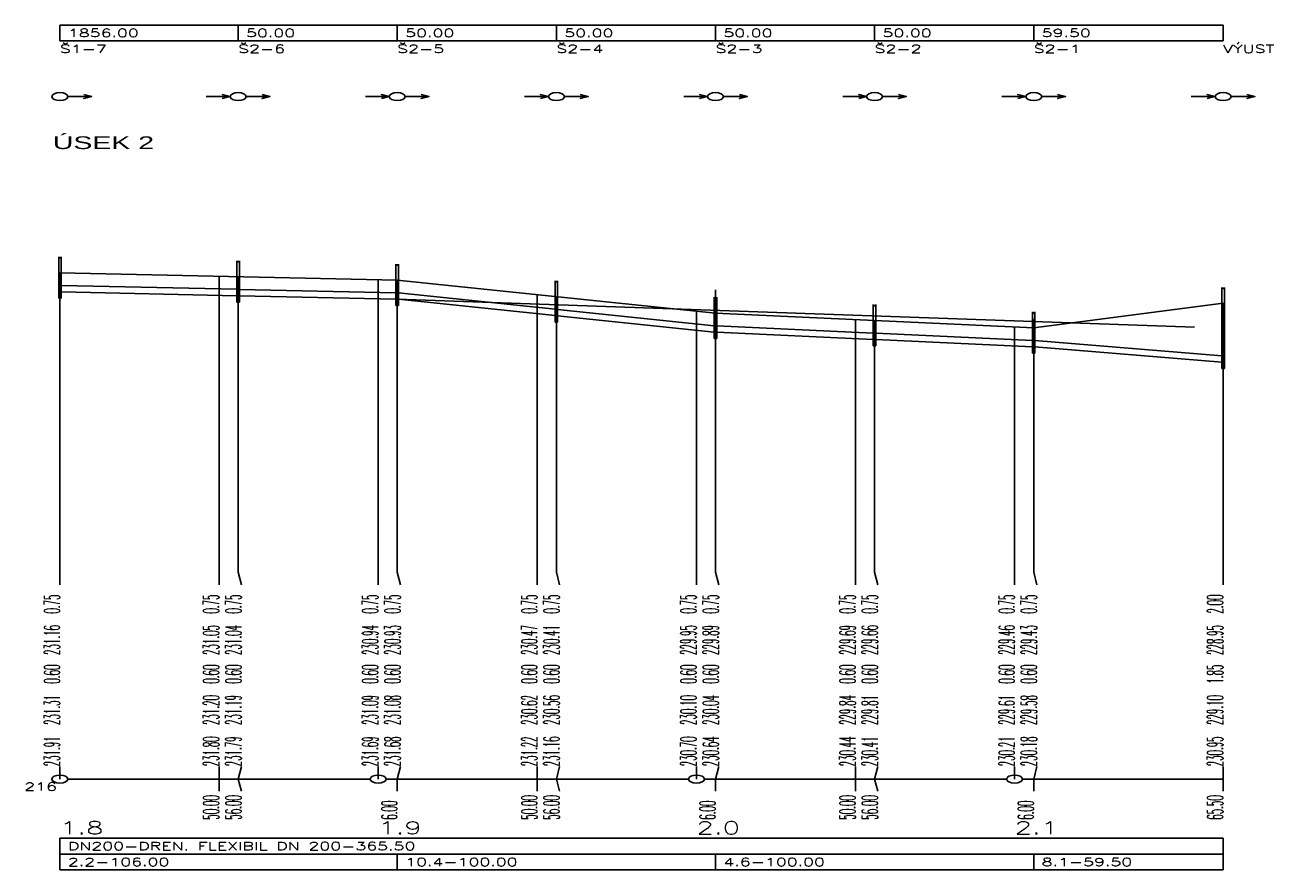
# Model space of a CAD drawing. Header units: metres. Extents: x -642454 to -638417, y -1063890 to -1061935.
# Tile 5 of 11: x -641658 to -641265, y -1062201 to -1061935. Entities that reach past the tile are written whole.
import ezdxf

# ---------------------------------------------------------------- set-up
doc = ezdxf.new("R2010")
doc.units = ezdxf.units.M
for name, color, linetype in [('KOTY', 7, 'Continuous'), ('KOTY_L', 7, 'Continuous'), ('KOTY_N', 7, 'Continuous'), ('KOTY_S', 7, 'Continuous'), ('NADPIS_1', 7, 'Continuous'), ('objekty na TV-šachta', 7, 'Continuous'), ('POTRUBI', 1, 'Continuous'), ('ROVINA_100', 7, 'Continuous'), ('ROVINA_K', 7, 'Continuous'), ('ROVINA_L', 1, 'Continuous'), ('ROVINA_O', 1, 'Continuous'), ('SACHTY_N', 7, 'Continuous'), ('SACHTY_R', 1, 'Continuous'), ('SACHTY_SPK', 7, 'Continuous'), ('SACHTY_SPS', 7, 'Continuous'), ('TABULKY_L', 7, 'Continuous'), ('TABULKY_T', 7, 'Continuous'), ('TEREN_L', 3, 'Continuous')]:
    doc.layers.add(name, color=color, linetype=linetype)
doc.styles.add('Legend', font='arial.ttf', dxfattribs={"width": 0.8})
doc.styles.add('STYL_PP', font='ROMANS.SHX')

# ---------------------------------------------------------------- blocks, each defined once
blk = doc.blocks.new('úsek 2')
at = {"layer": 'KOTY_L'}
for p, q in [((0, 65), (0, 159.1)), ((25, 65), (25, 158.02)), ((28, 65), (28, 157.88)), ((50, 65), (50, 156.93)), ((53, 65), (53, 156.8)), ((75, 65), (75, 152.22)), ((78, 65), (78, 151.6)), ((182.75, 65), (182.75, 149.5)), ((100, 65), (100, 147.02)), ((103, 65), (103, 146.4)), ((125, 65), (125, 144.38)), ((128, 65), (128, 144.1)), ((150, 65), (150, 142.08)), ((153, 65), (153, 141.8)), ((0, 61), (0, 65)), ((25, 61), (25, 65)), ((28.5, 61), (28, 65)), ((50, 61), (50, 65)), ((53.5, 61), (53, 65)), ((75, 61), (75, 65)), ((78.5, 61), (78, 65)), ((100, 61), (100, 65)), ((103.5, 61), (103, 65)), ((125, 61), (125, 65)), ((128.5, 61), (128, 65)), ((150, 61), (150, 65)), ((153.5, 61), (153, 65)), ((182.75, 61), (182.75, 65)), ((0, 0), (0, 4)), ((25, 0), (25, 4)), ((28, 0), (28.5, 4)), ((50, 0), (50, 4)), ((53, 0), (53.5, 4)), ((75, 0), (75, 4)), ((78, 0), (78.5, 4)), ((100, 0), (100, 4)), ((103, 0), (103.5, 4)), ((125, 0), (125, 4)), ((128, 0), (128.5, 4)), ((150, 0), (150, 4)), ((153, 0), (153.5, 4)), ((182.75, 0), (182.75, 4)), ((25, 0), (25, -3.75)), ((28, 0), (28.5, -3.75)), ((53, 0), (53, -3.75)), ((75, 0), (75, -3.75)), ((78, 0), (78.5, -3.75)), ((103, 0), (103, -3.75)), ((125, 0), (125, -3.75)), ((128, 0), (128.5, -3.75)), ((153, 0), (153, -3.75)), ((182.75, 0), (182.75, -3.75))]:
    blk.add_line(p, q, dxfattribs=at)
at = {"layer": 'POTRUBI'}
for p, q in [((0.2, 155.09), (27.8, 153.89)), ((28.2, 153.88), (52.8, 152.81)), ((0.2, 153.09), (27.8, 151.89)), ((28.2, 151.88), (52.8, 150.81)), ((53.2, 152.76), (77.8, 147.64)), ((53.2, 150.76), (77.8, 145.64)), ((78.2, 147.56), (102.8, 142.44)), ((78.2, 145.56), (102.8, 140.44)), ((103.2, 142.38), (127.8, 140.12)), ((103.2, 140.38), (127.8, 138.12)), ((128.2, 140.08), (152.8, 137.82)), ((128.2, 138.08), (152.8, 135.82)), ((153.2, 137.77), (182.55, 133.03)), ((153.2, 135.77), (182.55, 131.03))]:
    blk.add_line(p, q, dxfattribs=at)
at = {"layer": 'ROVINA_L'}
for p, q in [((1.25, 0), (48.75, 0)), ((51.25, 0), (98.75, 0)), ((101.25, 0), (148.75, 0)), ((151.25, 0), (182.75, 0))]:
    blk.add_line(p, q, dxfattribs=at)
at = {"layer": 'ROVINA_O'}
for centre in [(0, 0), (50, 0), (100, 0), (150, 0)]:
    blk.add_circle(centre, 1.25, dxfattribs=at)
at = {"layer": 'SACHTY_R'}
for p, q in [((-0.2, 164.1), (-0.2, 151.1)), ((0.2, 151.1), (0.2, 164.1)), ((27.8, 162.88), (27.8, 149.88)), ((28.2, 149.88), (28.2, 162.88)), ((52.8, 161.8), (52.8, 148.8)), ((53.2, 148.8), (53.2, 161.8)), ((77.8, 156.6), (77.8, 143.6)), ((78.2, 143.6), (78.2, 156.6)), ((182.55, 154.5), (182.55, 129)), ((182.95, 129), (182.95, 154.5)), ((102.8, 151.4), (102.8, 138.4)), ((103.2, 138.4), (103.2, 151.4)), ((-0.2, 151.1), (0.2, 151.1)), ((27.8, 149.88), (28.2, 149.88)), ((52.8, 148.8), (53.2, 148.8)), ((127.8, 149.1), (127.8, 136.1)), ((128.2, 136.1), (128.2, 149.1)), ((152.8, 146.8), (152.8, 133.8)), ((153.2, 133.8), (153.2, 146.8)), ((77.8, 143.6), (78.2, 143.6)), ((102.8, 138.4), (103.2, 138.4)), ((127.8, 136.1), (128.2, 136.1)), ((152.8, 133.8), (153.2, 133.8)), ((182.55, 129), (182.95, 129))]:
    blk.add_line(p, q, dxfattribs=at)
for points in [[(-0.2, 163.47), (0.2, 163.47), (-0.2, 164.1), (0.2, 164.1)], [(27.8, 162.25), (28.2, 162.25), (27.8, 162.88), (28.2, 162.88)], [(52.8, 161.17), (53.2, 161.17), (52.8, 161.8), (53.2, 161.8)], [(77.8, 155.97), (78.2, 155.97), (77.8, 156.6), (78.2, 156.6)], [(182.55, 153.87), (182.95, 153.87), (182.55, 154.5), (182.95, 154.5)], [(-0.2, 151.1), (0, 151.1), (-0.2, 153.1), (0, 153.1)], [(0, 151.1), (0.2, 151.1), (0, 153.1), (0.2, 153.09)], [(27.8, 149.88), (28, 149.88), (27.8, 151.89), (28, 151.88)], [(28, 149.88), (28.2, 149.88), (28, 151.88), (28.2, 151.88)], [(102.8, 150.77), (103.2, 150.77), (102.8, 151.4), (103.2, 151.4)], [(52.8, 148.8), (53, 148.8), (52.8, 150.81), (53, 150.8)], [(53, 148.8), (53.2, 148.8), (53, 150.8), (53.2, 150.76)], [(127.8, 148.47), (128.2, 148.47), (127.8, 149.1), (128.2, 149.1)], [(77.8, 143.6), (78, 143.6), (77.8, 145.64), (78, 145.6)], [(78, 143.6), (78.2, 143.6), (78, 145.6), (78.2, 145.56)], [(152.8, 146.17), (153.2, 146.17), (152.8, 146.8), (153.2, 146.8)], [(102.8, 138.4), (103, 138.4), (102.8, 140.44), (103, 140.4)], [(103, 138.4), (103.2, 138.4), (103, 140.4), (103.2, 140.38)], [(127.8, 136.1), (128, 136.1), (127.8, 138.12), (128, 138.1)], [(128, 136.1), (128.2, 136.1), (128, 138.1), (128.2, 138.08)], [(152.8, 133.8), (153, 133.8), (152.8, 135.82), (153, 135.8)], [(153, 133.8), (153.2, 133.8), (153, 135.8), (153.2, 135.77)], [(182.55, 129), (182.75, 129), (182.55, 131.03), (182.75, 131)], [(182.75, 129), (182.95, 129), (182.75, 131), (182.95, 131)]]:
    blk.add_solid(points, dxfattribs=at)
at = {"layer": 'SACHTY_SPK'}
for centre in [(0, 214.43), (28, 214.43), (53, 214.43), (78, 214.43), (103, 214.43), (128, 214.43), (153, 214.43), (182.75, 214.43)]:
    blk.add_circle(centre, 1.25, dxfattribs=at)
at = {"layer": 'SACHTY_SPS'}
for points in [[(1.25, 214.43), (5, 214.43), (3.75, 213.81), (5, 214.43), (3.75, 215.06)], [(23, 214.43), (26.75, 214.43), (25.5, 215.06), (26.75, 214.43), (25.5, 213.81)], [(29.25, 214.43), (33, 214.43), (31.75, 213.81), (33, 214.43), (31.75, 215.06)], [(48, 214.43), (51.75, 214.43), (50.5, 215.06), (51.75, 214.43), (50.5, 213.81)], [(54.25, 214.43), (58, 214.43), (56.75, 213.81), (58, 214.43), (56.75, 215.06)], [(73, 214.43), (76.75, 214.43), (75.5, 215.06), (76.75, 214.43), (75.5, 213.81)], [(79.25, 214.43), (83, 214.43), (81.75, 213.81), (83, 214.43), (81.75, 215.06)], [(98, 214.43), (101.75, 214.43), (100.5, 215.06), (101.75, 214.43), (100.5, 213.81)], [(104.25, 214.43), (108, 214.43), (106.75, 213.81), (108, 214.43), (106.75, 215.06)], [(123, 214.43), (126.75, 214.43), (125.5, 215.06), (126.75, 214.43), (125.5, 213.81)], [(129.25, 214.43), (133, 214.43), (131.75, 213.81), (133, 214.43), (131.75, 215.06)], [(148, 214.43), (151.75, 214.43), (150.5, 215.06), (151.75, 214.43), (150.5, 213.81)], [(154.25, 214.43), (158, 214.43), (156.75, 213.81), (158, 214.43), (156.75, 215.06)], [(177.75, 214.43), (181.5, 214.43), (180.25, 215.06), (181.5, 214.43), (180.25, 213.81)], [(184, 214.43), (187.75, 214.43), (186.5, 213.81), (187.75, 214.43), (186.5, 215.06)]]:
    blk.add_lwpolyline(points, dxfattribs=at)
at = {"layer": 'TABULKY_L'}
for p, q in [((0, 236.93), (182.75, 236.93)), ((182.75, 236.93), (0, 236.93)), ((0, 236.93), (0, 231.93)), ((0, 236.93), (0, 231.93)), ((28, 236.93), (28, 231.93)), ((28, 236.93), (28, 231.93)), ((53, 236.93), (53, 231.93)), ((53, 236.93), (53, 231.93)), ((78, 236.93), (78, 231.93)), ((78, 236.93), (78, 231.93)), ((103, 236.93), (103, 231.93)), ((103, 236.93), (103, 231.93)), ((128, 236.93), (128, 231.93)), ((128, 236.93), (128, 231.93)), ((153, 236.93), (153, 231.93)), ((153, 236.93), (153, 231.93)), ((182.75, 231.93), (182.75, 236.93)), ((182.75, 236.93), (182.75, 231.93)), ((0, 231.93), (182.75, 231.93)), ((182.75, -18.55), (0, -18.55)), ((0, -18.55), (0, -23.55)), ((182.75, -23.55), (182.75, -18.55)), ((182.75, -23.55), (182.75, -18.55)), ((182.75, -23.55), (0, -23.55)), ((0, -23.55), (0, -28.55)), ((0, -23.55), (182.75, -23.55)), ((53, -28.55), (53, -23.55)), ((103, -28.55), (103, -23.55)), ((153, -28.55), (153, -23.55)), ((182.75, -28.55), (182.75, -23.55)), ((182.75, -28.55), (182.75, -23.55)), ((0, -28.55), (182.75, -28.55))]:
    blk.add_line(p, q, dxfattribs=at)
at = {"layer": 'TEREN_L'}
for p, q in [((0, 159.1), (53, 156.8)), ((53, 156.8), (103, 146.4)), ((153, 141.8), (182.75, 149.5)), ((103, 146.4), (153, 141.8))]:
    blk.add_line(p, q, dxfattribs=at)
at = {"layer": 'KOTY', "style": 'STYL_PP', "width": 0.8}
for s, p in [('0.75', (0, 52)), ('0.75', (25, 52)), ('0.75', (28.5, 52)), ('0.75', (50, 52)), ('0.75', (53.5, 52)), ('0.75', (75, 52)), ('0.75', (78.5, 52)), ('0.75', (100, 52)), ('0.75', (103.5, 52)), ('0.75', (125, 52)), ('0.75', (128.5, 52)), ('0.75', (150, 52)), ('0.75', (153.5, 52)), ('2.00', (182.75, 52)), ('231.16', (0, 39)), ('231.05', (25, 39)), ('231.04', (28.5, 39)), ('230.94', (50, 39)), ('230.93', (53.5, 39)), ('230.47', (75, 39)), ('230.41', (78.5, 39)), ('229.95', (100, 39)), ('229.89', (103.5, 39)), ('229.69', (125, 39)), ('229.66', (128.5, 39)), ('229.46', (150, 39)), ('229.43', (153.5, 39)), ('228.95', (182.75, 39)), ('0.60', (0, 30)), ('0.60', (25, 30)), ('0.60', (28.5, 30)), ('0.60', (50, 30)), ('0.60', (53.5, 30)), ('0.60', (75, 30)), ('0.60', (78.5, 30)), ('0.60', (100, 30)), ('0.60', (103.5, 30)), ('0.60', (125, 30)), ('0.60', (128.5, 30)), ('0.60', (150, 30)), ('0.60', (153.5, 30)), ('1.85', (182.75, 30)), ('231.91', (0, 4)), ('231.80', (25, 4)), ('231.79', (28.5, 4)), ('231.69', (50, 4)), ('231.68', (53.5, 4)), ('231.22', (75, 4)), ('231.16', (78.5, 4)), ('230.70', (100, 4)), ('230.64', (103.5, 4)), ('230.44', (125, 4)), ('230.41', (128.5, 4)), ('230.21', (150, 4)), ('230.18', (153.5, 4)), ('230.95', (182.75, 4))]:
    blk.add_text(s, height=2.5, rotation=90, dxfattribs=at).set_placement(p)
at = {"layer": 'KOTY_N', "style": 'STYL_PP', "width": 0.8}
for s, p in [('231.31', (0, 17)), ('231.20', (25, 17)), ('231.19', (28.5, 17)), ('231.09', (50, 17)), ('231.08', (53.5, 17)), ('230.62', (75, 17)), ('230.56', (78.5, 17)), ('230.10', (100, 17)), ('230.04', (103.5, 17)), ('229.84', (125, 17)), ('229.81', (128.5, 17)), ('229.61', (150, 17)), ('229.58', (153.5, 17)), ('229.10', (182.75, 17))]:
    blk.add_text(s, height=2.5, rotation=90, dxfattribs=at).set_placement(p)
at = {"layer": 'KOTY_S', "style": 'STYL_PP', "width": 0.8}
for s, p in [('50.00', (25, -12.75)), ('56.00', (28.5, -12.75)), ('6.00', (53, -12.75)), ('50.00', (75, -12.75)), ('56.00', (78.5, -12.75)), ('6.00', (103, -12.75)), ('50.00', (125, -12.75)), ('56.00', (128.5, -12.75)), ('6.00', (153, -12.75)), ('65.50', (182.75, -12.75))]:
    blk.add_text(s, height=2.5, rotation=90, dxfattribs=at).set_placement(p)
at = {"layer": 'NADPIS_1', "style": 'Legend', "width": 0.8}
blk.add_text('ÚSEK 2', height=4, dxfattribs=at).set_placement((-1.12, 197.95))
at = {"layer": 'ROVINA_100', "style": 'STYL_PP', "width": 0.8}
for s, p in [('1.8', (0, -17.3)), ('1.9', (50, -17.3)), ('2.0', (100, -17.3)), ('2.1', (150, -17.3))]:
    blk.add_text(s, height=4, dxfattribs=at).set_placement(p)
at = {"layer": 'ROVINA_K', "style": 'STYL_PP', "width": 0.8}
blk.add_text('216', height=2.5, dxfattribs=at).set_placement((-5.6, -3.6))
at = {"layer": 'SACHTY_N', "style": 'STYL_PP', "width": 0.8}
for s, p in [('Š1-7', (0, 228.18)), ('Š2-6', (28, 228.18)), ('Š2-5', (53, 228.18)), ('Š2-4', (78, 228.18)), ('Š2-3', (103, 228.18)), ('Š2-2', (128, 228.18)), ('Š2-1', (153, 228.18)), ('VÝUST', (182.75, 228.18))]:
    blk.add_text(s, height=2.5, dxfattribs=at).set_placement(p)
at = {"layer": 'TABULKY_T', "style": 'STYL_PP', "width": 0.8}
for s, p in [('1856.00', (1.25, 233.18)), ('50.00', (29.25, 233.18)), ('50.00', (54.25, 233.18)), ('50.00', (79.25, 233.18)), ('50.00', (104.25, 233.18)), ('50.00', (129.25, 233.18)), ('59.50', (154.25, 233.18)), ('DN200-DREN. FLEXIBIL DN 200-365.50', (1.25, -22.3)), ('2.2-106.00', (1.25, -27.3)), ('10.4-100.00', (54.25, -27.3)), ('4.6-100.00', (104.25, -27.3)), ('8.1-59.50', (154.25, -27.3))]:
    blk.add_text(s, height=2.5, dxfattribs=at).set_placement(p)

msp = doc.modelspace()

# ---------------------------------------------------------------- linework, layer by layer
at = {"layer": 'objekty na TV-šachta'}
for points in [[(-641441.02, -1062025.84), (-641441.02, -1062018.5)], [(-641290.52, -1062030.24), (-641541.02, -1062021.44)], [(-641341.02, -1062030.44), (-641341.02, -1062027.67)]]:
    msp.add_lwpolyline(points, dxfattribs=at)

# ---------------------------------------------------------------- block references
at = {"layer": 'objekty na TV-šachta', "color": 5, "true_color": 0x0000ff, "xscale": 2}
msp.add_blockref('úsek 2', (-641647.02, -1062172.24), dxfattribs=at)

doc.saveas('drawing.dxf')
